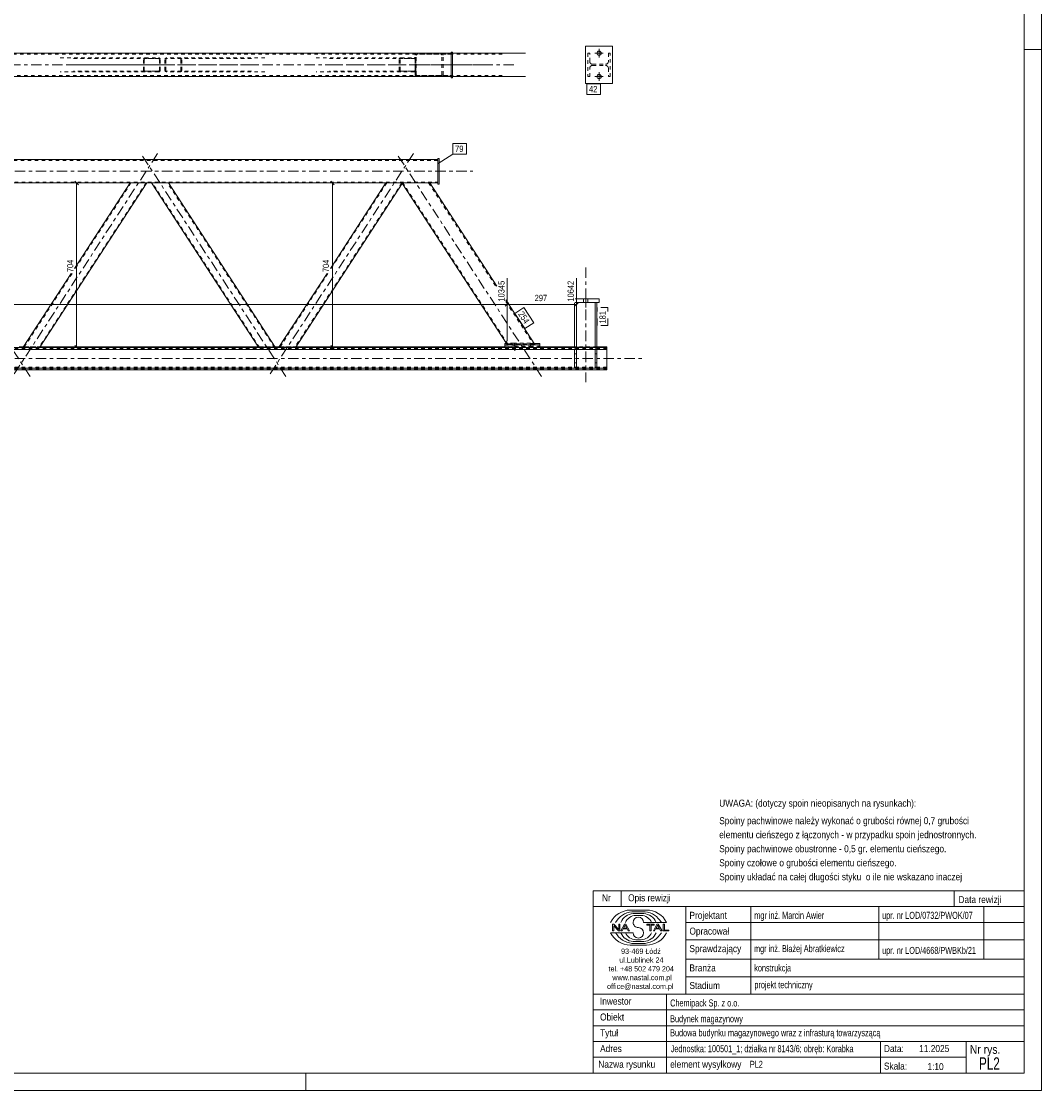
# Model space of a CAD drawing. Header units: millimetres. Extents: x 0 to 914, y 0 to 610.
# Tile 9 of 12: x 623 to 914, y 0 to 305. Entities that reach past the tile are written whole.
import ezdxf

# ---------------------------------------------------------------- set-up
doc = ezdxf.new("R2010")
doc.units = ezdxf.units.MM
for name, pattern in [('XKITLINE00', [0]), ('XKITLINE01', [4, 1, -1, 1, -1]), ('XKITLINE02', [4, 2, -2]), ('XKITLINE03', [6, 3, -1, 1, -1])]:
    doc.linetypes.add(name, pattern=pattern)
for name, color, linetype, lineweight in [('Arkusz rysunku', 3, 'Continuous', 0), ('Element', 2, 'Continuous', 0), ('Inny typ obiektu', 7, 'Continuous', 0), ('Wymiar', 4, 'Continuous', 0), ('Znak elementu', 2, 'Continuous', 0), ('Śruba', 3, 'Continuous', 0)]:
    doc.layers.add(name, color=color, linetype=linetype, lineweight=lineweight)
doc.styles.add('ARIAL', font='ARIAL.TTF')

msp = doc.modelspace()

# ---------------------------------------------------------------- linework, layer by layer
at = {"layer": 'Arkusz rysunku', "linetype": 'XKITLINE00', "lineweight": 0}
for p, q in [((914, 0), (914, 610)), ((909, 5), (909, 605)), ((914, 297), (909, 297)), ((5, 5), (909, 5)), ((704, 0), (704, 5)), ((0, 0), (914, 0))]:
    msp.add_line(p, q, dxfattribs=at)
at = {"layer": 'Element', "linetype": 'XKITLINE00', "lineweight": 0}
for p, q in [((745.48, 295.93), (119.63, 295.93)), ((745.88, 296.26), (745.48, 296.26)), ((745.48, 288.93), (745.48, 296.26)), ((745.88, 296.26), (745.88, 288.93)), ((766.76, 295.93), (745.88, 295.93)), ((783.84, 297.93), (791.57, 297.93)), ((783.84, 297.93), (783.84, 287.27)), ((791.57, 287.27), (791.57, 297.93)), ((119.63, 289.26), (745.48, 289.26)), ((735.84, 289.26), (735.86, 289.26)), ((745.48, 289.26), (735.86, 289.26)), ((742.55, 289.26), (742.57, 289.26)), ((745.88, 288.93), (745.48, 288.93)), ((766.76, 289.26), (745.88, 289.26)), ((783.84, 287.27), (791.57, 287.27)), ((344.95, 265.58), (741.68, 265.58)), ((741.68, 258.58), (741.68, 265.91)), ((741.68, 265.91), (742.08, 265.91)), ((742.08, 265.91), (742.08, 258.58)), ((731.43, 258.91), (344.95, 258.91)), ((658.67, 258.91), (628.16, 212.03)), ((653.89, 258.91), (638.03, 234.53)), ((690.54, 212.03), (660.03, 258.91)), ((695.31, 212.03), (664.81, 258.91)), ((731.54, 258.74), (701.15, 212.03)), ((726.88, 258.91), (711.03, 234.55)), ((761.44, 212.79), (731.43, 258.91)), ((731.43, 258.91), (731.43, 258.91)), ((731.48, 258.91), (731.43, 258.91)), ((731.82, 258.91), (731.48, 258.91)), ((739.38, 258.91), (731.82, 258.91)), ((739.38, 258.91), (758.57, 229.43)), ((741.68, 258.91), (739.39, 258.91)), ((742.08, 258.58), (741.68, 258.58)), ((637.1, 233.1), (623.39, 212.03)), ((710.09, 233.1), (696.37, 212.03)), ((787.77, 225.88), (780.88, 225.88)), ((787.77, 224.81), (787.77, 225.88)), ((761.09, 225.55), (769.39, 212.79)), ((780.71, 224.7), (780.71, 211.98)), ((780.88, 224.81), (787.77, 224.81)), ((781.24, 211.98), (781.24, 224.81)), ((786.57, 224.81), (786.57, 211.98)), ((787.11, 211.98), (787.11, 224.81)), ((344.95, 211.44), (789.91, 211.44)), ((760.81, 211.98), (413.91, 211.98)), ((623.49, 212.19), (622.23, 212.19)), ((623.42, 212.03), (623.39, 212.03)), ((623.52, 212.02), (623.42, 212.03)), ((623.68, 212.02), (623.52, 212.02)), ((623.86, 212.02), (623.68, 212.02)), ((623.86, 212.02), (627.68, 212.02)), ((627.86, 212.02), (627.68, 212.02)), ((628.02, 212.02), (627.86, 212.02)), ((628.12, 212.03), (628.02, 212.02)), ((628.16, 212.03), (628.12, 212.03)), ((690.44, 212.19), (628.26, 212.19)), ((690.58, 212.03), (690.54, 212.03)), ((690.69, 212.02), (690.58, 212.03)), ((690.84, 212.02), (690.69, 212.02)), ((691.03, 212.02), (690.84, 212.02)), ((691.03, 212.02), (694.84, 212.02)), ((695.03, 212.02), (694.84, 212.02)), ((695.18, 212.02), (695.03, 212.02)), ((695.28, 212.03), (695.18, 212.02)), ((696.47, 212.19), (695.21, 212.19)), ((695.31, 212.03), (695.28, 212.03)), ((696.41, 212.03), (696.37, 212.03)), ((696.51, 212.02), (696.41, 212.03)), ((696.66, 212.02), (696.51, 212.02)), ((696.84, 212.02), (696.66, 212.02)), ((696.84, 212.02), (700.66, 212.02)), ((700.84, 212.02), (700.66, 212.02)), ((701, 212.02), (700.84, 212.02)), ((701.11, 212.03), (701, 212.02)), ((701.15, 212.03), (701.11, 212.03)), ((760.81, 212.19), (701.25, 212.19)), ((761.22, 213.12), (760.81, 213.11)), ((760.81, 211.97), (760.81, 213.11)), ((760.81, 212.77), (770.81, 212.77)), ((760.81, 211.97), (770.81, 211.97)), ((761.49, 212.79), (761.44, 212.79)), ((761.63, 212.78), (761.49, 212.79)), ((761.84, 212.78), (761.63, 212.78)), ((762.09, 212.78), (761.84, 212.78)), ((762.09, 212.78), (768.77, 212.78)), ((769.01, 212.78), (768.77, 212.78)), ((769.21, 212.78), (769.01, 212.78)), ((770.81, 213.11), (769.15, 213.16)), ((769.35, 212.79), (769.21, 212.78)), ((769.39, 212.79), (769.35, 212.79)), ((770.81, 211.97), (770.81, 213.11)), ((780.71, 212.19), (770.81, 212.19)), ((789.91, 211.98), (770.81, 211.98)), ((780.71, 211.41), (780.71, 211.44)), ((780.71, 211.41), (781.24, 211.41)), ((780.71, 211.41), (780.71, 206.15)), ((781.3, 212.06), (781.24, 212.05)), ((781.24, 211.41), (781.24, 211.44)), ((781.24, 211.41), (781.24, 206.15)), ((781.48, 212.07), (781.3, 212.06)), ((781.74, 212.07), (781.48, 212.07)), ((782.04, 212.08), (781.74, 212.07)), ((782.04, 212.08), (785.77, 212.08)), ((786.08, 212.07), (785.77, 212.08)), ((786.34, 212.07), (786.08, 212.07)), ((786.51, 212.06), (786.34, 212.07)), ((786.57, 212.05), (786.51, 212.06)), ((786.57, 211.41), (786.57, 211.44)), ((786.57, 211.41), (787.11, 211.41)), ((786.57, 211.41), (786.57, 206.15)), ((789.91, 212.19), (787.11, 212.19)), ((787.11, 211.41), (787.11, 211.44)), ((787.11, 211.41), (787.11, 206.15)), ((789.91, 212.19), (789.91, 206.44)), ((344.95, 206.11), (789.91, 206.11)), ((344.95, 205.58), (789.91, 205.58)), ((781.24, 206.15), (780.71, 206.15)), ((787.11, 206.15), (786.57, 206.15)), ((789.91, 205.58), (789.91, 206.44))]:
    msp.add_line(p, q, dxfattribs=at)
at = {"layer": 'Element', "linetype": 'XKITLINE01', "lineweight": 0}
for p, q in [((735.64, 295.89), (735.62, 295.89)), ((735.86, 295.93), (735.64, 295.89)), ((745.88, 295.93), (735.86, 295.93)), ((742.79, 295.89), (742.55, 295.93)), ((745.48, 296.26), (745.88, 296.26)), ((745.48, 289.26), (745.48, 295.93)), ((784.51, 295.93), (784.51, 289.27)), ((785.04, 295.93), (784.51, 295.93)), ((785.04, 293.57), (785.04, 295.93)), ((790.91, 295.93), (790.37, 295.93)), ((790.37, 295.93), (790.37, 293.57)), ((790.91, 289.27), (790.91, 295.93)), ((745.48, 295.66), (119.63, 295.66)), ((633.96, 294.59), (658.17, 294.59)), ((637.77, 294.39), (661.99, 294.39)), ((657.73, 294.35), (657.69, 294.19)), ((657.69, 290.99), (657.69, 294.19)), ((657.83, 294.48), (657.73, 294.35)), ((657.99, 294.56), (657.83, 294.48)), ((657.93, 294.19), (657.95, 294.27)), ((657.93, 290.99), (657.93, 294.19)), ((657.95, 294.27), (658, 294.34)), ((658.17, 294.59), (657.99, 294.56)), ((658, 294.34), (658.08, 294.38)), ((658.08, 294.38), (658.17, 294.39)), ((658.17, 294.59), (661.99, 294.59)), ((661.99, 294.39), (658.17, 294.39)), ((662.17, 294.56), (661.99, 294.59)), ((661.99, 294.39), (662.08, 294.38)), ((662.08, 294.38), (662.16, 294.34)), ((662.16, 294.34), (662.21, 294.27)), ((662.32, 294.48), (662.17, 294.56)), ((662.21, 294.27), (662.23, 294.19)), ((662.23, 290.99), (662.23, 294.19)), ((662.43, 294.35), (662.32, 294.48)), ((662.46, 294.19), (662.43, 294.35)), ((662.46, 290.99), (662.46, 294.19)), ((663.87, 294.35), (663.83, 294.19)), ((663.83, 290.99), (663.83, 294.19)), ((663.97, 294.48), (663.87, 294.35)), ((664.13, 294.56), (663.97, 294.48)), ((664.07, 294.19), (664.09, 294.27)), ((664.07, 290.99), (664.07, 294.19)), ((664.09, 294.27), (664.14, 294.34)), ((664.31, 294.59), (664.13, 294.56)), ((664.14, 294.34), (664.22, 294.38)), ((664.22, 294.38), (664.31, 294.39)), ((692.34, 294.59), (664.31, 294.59)), ((688.52, 294.39), (664.31, 294.39)), ((668.31, 294.56), (668.13, 294.59)), ((668.13, 294.39), (668.22, 294.38)), ((668.22, 294.38), (668.3, 294.34)), ((668.3, 294.34), (668.35, 294.27)), ((668.46, 294.48), (668.31, 294.56)), ((668.35, 294.27), (668.37, 294.19)), ((668.37, 290.99), (668.37, 294.19)), ((668.57, 294.35), (668.46, 294.48)), ((668.6, 294.19), (668.57, 294.35)), ((668.6, 290.99), (668.6, 294.19)), ((706.94, 294.59), (731.16, 294.59)), ((710.76, 294.39), (734.97, 294.39)), ((730.71, 294.35), (730.68, 294.19)), ((730.68, 290.99), (730.68, 294.19)), ((730.82, 294.48), (730.71, 294.35)), ((730.97, 294.56), (730.82, 294.48)), ((730.92, 294.19), (730.94, 294.27)), ((730.92, 290.99), (730.92, 294.19)), ((730.94, 294.27), (730.99, 294.34)), ((731.16, 294.59), (730.97, 294.56)), ((730.99, 294.34), (731.06, 294.38)), ((731.06, 294.38), (731.16, 294.39)), ((731.16, 294.59), (734.97, 294.59)), ((734.97, 294.39), (731.16, 294.39)), ((735.16, 294.56), (734.97, 294.59)), ((734.97, 294.39), (735.06, 294.38)), ((735.06, 294.38), (735.14, 294.34)), ((735.14, 294.34), (735.19, 294.27)), ((735.31, 294.48), (735.16, 294.56)), ((735.19, 294.27), (735.21, 294.19)), ((735.21, 290.99), (735.21, 294.19)), ((735.27, 295.59), (735.23, 295.39)), ((735.23, 289.79), (735.23, 295.39)), ((735.28, 295.6), (735.27, 295.59)), ((735.41, 294.35), (735.31, 294.48)), ((735.45, 294.19), (735.41, 294.35)), ((735.45, 290.99), (735.45, 294.19)), ((735.55, 295.39), (735.57, 295.5)), ((735.55, 289.79), (735.55, 295.39)), ((735.57, 295.5), (735.64, 295.58)), ((735.64, 295.58), (735.67, 295.6)), ((735.67, 295.6), (735.74, 295.64)), ((735.74, 295.64), (735.86, 295.66)), ((760.08, 295.66), (735.86, 295.66)), ((742.55, 295.66), (742.67, 295.64)), ((742.67, 295.64), (742.77, 295.58)), ((742.77, 295.58), (742.84, 295.5)), ((742.84, 295.5), (742.86, 295.39)), ((742.86, 289.79), (742.86, 295.39)), ((743.14, 295.59), (743.13, 295.6)), ((743.18, 295.39), (743.14, 295.59)), ((743.18, 289.79), (743.18, 295.39)), ((785.1, 293.26), (785.04, 293.57)), ((785.84, 292.77), (785.53, 292.83)), ((789.88, 292.83), (789.57, 292.77)), ((790.37, 293.57), (790.31, 293.26)), ((658.17, 290.59), (633.96, 290.59)), ((661.99, 290.79), (637.77, 290.79)), ((657.69, 290.99), (657.73, 290.84)), ((657.73, 290.84), (657.83, 290.71)), ((657.83, 290.71), (657.99, 290.63)), ((657.95, 290.92), (657.93, 290.99)), ((658, 290.85), (657.95, 290.92)), ((657.99, 290.63), (658.17, 290.59)), ((658.08, 290.81), (658, 290.85)), ((658.17, 290.79), (658.08, 290.81)), ((658.17, 290.79), (661.99, 290.79)), ((661.99, 290.59), (658.17, 290.59)), ((662.08, 290.81), (661.99, 290.79)), ((661.99, 290.59), (662.17, 290.63)), ((662.16, 290.85), (662.08, 290.81)), ((662.21, 290.92), (662.16, 290.85)), ((662.17, 290.63), (662.32, 290.71)), ((662.23, 290.99), (662.21, 290.92)), ((662.32, 290.71), (662.43, 290.84)), ((662.43, 290.84), (662.46, 290.99)), ((663.83, 290.99), (663.87, 290.84)), ((663.87, 290.84), (663.97, 290.71)), ((663.97, 290.71), (664.13, 290.63)), ((664.09, 290.92), (664.07, 290.99)), ((664.14, 290.85), (664.09, 290.92)), ((664.13, 290.63), (664.31, 290.59)), ((664.22, 290.81), (664.14, 290.85)), ((664.31, 290.79), (664.22, 290.81)), ((688.52, 290.79), (664.31, 290.79)), ((692.34, 290.59), (664.31, 290.59)), ((668.22, 290.81), (668.13, 290.79)), ((668.13, 290.59), (668.31, 290.63)), ((668.3, 290.85), (668.22, 290.81)), ((668.35, 290.92), (668.3, 290.85)), ((668.31, 290.63), (668.46, 290.71)), ((668.37, 290.99), (668.35, 290.92)), ((668.46, 290.71), (668.57, 290.84)), ((668.57, 290.84), (668.6, 290.99)), ((731.16, 290.59), (706.94, 290.59)), ((734.97, 290.79), (710.76, 290.79)), ((730.68, 290.99), (730.71, 290.84)), ((730.71, 290.84), (730.82, 290.71)), ((730.82, 290.71), (730.97, 290.63)), ((730.94, 290.92), (730.92, 290.99)), ((730.99, 290.85), (730.94, 290.92)), ((730.97, 290.63), (731.16, 290.59)), ((731.06, 290.81), (730.99, 290.85)), ((731.16, 290.79), (731.06, 290.81)), ((731.16, 290.79), (734.97, 290.79)), ((734.97, 290.59), (731.16, 290.59)), ((735.06, 290.81), (734.97, 290.79)), ((734.97, 290.59), (735.16, 290.63)), ((735.14, 290.85), (735.06, 290.81)), ((735.19, 290.92), (735.14, 290.85)), ((735.16, 290.63), (735.31, 290.71)), ((735.21, 290.99), (735.19, 290.92)), ((735.23, 289.79), (735.25, 289.7)), ((735.31, 290.71), (735.41, 290.84)), ((735.41, 290.84), (735.45, 290.99)), ((735.57, 289.69), (735.55, 289.79)), ((742.86, 289.79), (742.84, 289.69)), ((743.16, 289.7), (743.18, 289.79)), ((785.04, 291.63), (785.1, 291.94)), ((785.04, 289.27), (785.04, 291.63)), ((785.53, 292.37), (785.84, 292.43)), ((785.84, 292.77), (789.57, 292.77)), ((785.84, 292.43), (789.57, 292.43)), ((789.57, 292.43), (789.88, 292.37)), ((790.31, 291.94), (790.37, 291.63)), ((790.37, 291.63), (790.37, 289.27)), ((119.63, 289.53), (745.48, 289.53)), ((735.25, 289.7), (735.28, 289.59)), ((735.64, 289.61), (735.57, 289.69)), ((735.62, 289.3), (735.84, 289.26)), ((735.74, 289.55), (735.64, 289.61)), ((735.86, 289.53), (735.74, 289.55)), ((760.08, 289.53), (735.86, 289.53)), ((742.67, 289.55), (742.55, 289.53)), ((742.57, 289.26), (742.79, 289.3)), ((742.77, 289.61), (742.67, 289.55)), ((742.84, 289.69), (742.77, 289.61)), ((743.13, 289.59), (743.16, 289.7)), ((745.88, 289.26), (745.48, 289.26)), ((745.48, 288.93), (745.88, 288.93)), ((784.51, 289.27), (785.04, 289.27)), ((790.37, 289.27), (790.91, 289.27)), ((741.68, 265.91), (742.08, 265.91)), ((741.68, 265.58), (741.68, 258.91)), ((741.68, 265.31), (344.95, 265.31)), ((344.95, 259.18), (741.68, 259.18)), ((658.43, 258.91), (627.99, 212.13)), ((654.13, 258.91), (638.03, 234.17)), ((658.67, 258.91), (653.89, 258.91)), ((664.81, 258.91), (660.03, 258.91)), ((690.78, 212.03), (660.27, 258.91)), ((695.07, 212.03), (664.57, 258.91)), ((731.41, 258.91), (700.97, 212.13)), ((727.12, 258.91), (711.03, 234.19)), ((731.65, 258.91), (726.88, 258.91)), ((731.48, 258.91), (731.43, 258.91)), ((731.43, 258.91), (731.43, 258.91)), ((739.39, 258.91), (731.48, 258.91)), ((731.65, 258.91), (731.54, 258.74)), ((761.64, 212.97), (731.75, 258.91)), ((731.75, 258.91), (731.75, 258.91)), ((732.07, 258.91), (731.82, 258.91)), ((732.07, 258.91), (732.07, 258.91)), ((739.07, 258.91), (758.57, 228.94)), ((742.08, 258.58), (741.68, 258.58)), ((637.34, 233.1), (623.69, 212.13)), ((710.32, 233.1), (696.68, 212.13)), ((761.09, 225.06), (768.96, 212.97)), ((780.88, 224.81), (782.04, 224.81)), ((782.04, 224.81), (786.57, 224.81)), ((786.57, 224.81), (787.11, 224.81)), ((344.95, 211.65), (789.91, 211.65)), ((344.95, 211.52), (789.91, 211.52)), ((623.39, 212.03), (623.45, 212.13)), ((623.45, 212.13), (623.49, 212.14)), ((628.26, 212.19), (623.49, 212.19)), ((623.49, 212.14), (623.6, 212.14)), ((623.6, 212.14), (623.76, 212.14)), ((623.69, 212.13), (623.63, 212.03)), ((623.63, 212.03), (623.64, 212.03)), ((623.64, 212.03), (623.7, 212.03)), ((623.71, 212.13), (623.69, 212.13)), ((623.7, 212.03), (623.77, 212.03)), ((623.77, 212.14), (623.71, 212.13)), ((623.76, 212.14), (623.94, 212.14)), ((623.84, 212.14), (623.77, 212.14)), ((623.77, 212.03), (623.86, 212.03)), ((623.94, 212.14), (623.84, 212.14)), ((623.86, 212.03), (627.68, 212.03)), ((623.94, 212.14), (627.75, 212.14)), ((623.94, 212.14), (627.76, 212.14)), ((627.68, 212.03), (627.77, 212.03)), ((627.84, 212.14), (627.75, 212.14)), ((627.76, 212.14), (627.94, 212.14)), ((627.77, 212.03), (627.85, 212.03)), ((627.92, 212.14), (627.84, 212.14)), ((627.85, 212.03), (627.9, 212.03)), ((627.9, 212.03), (627.92, 212.03)), ((627.97, 212.13), (627.92, 212.14)), ((627.99, 212.13), (627.92, 212.03)), ((627.94, 212.14), (628.09, 212.14)), ((627.99, 212.13), (627.97, 212.13)), ((628.09, 212.14), (628.19, 212.14)), ((628.16, 212.03), (628.23, 212.13)), ((628.19, 212.14), (628.23, 212.13)), ((695.21, 212.19), (690.44, 212.19)), ((690.47, 212.13), (690.51, 212.14)), ((690.51, 212.14), (690.61, 212.14)), ((690.61, 212.14), (690.76, 212.14)), ((690.73, 212.13), (690.71, 212.13)), ((690.78, 212.14), (690.73, 212.13)), ((690.76, 212.14), (690.94, 212.14)), ((690.86, 212.14), (690.78, 212.14)), ((690.78, 212.03), (690.8, 212.03)), ((690.8, 212.03), (690.85, 212.03)), ((690.85, 212.03), (690.93, 212.03)), ((690.95, 212.14), (690.86, 212.14)), ((690.93, 212.03), (691.02, 212.03)), ((690.94, 212.14), (694.76, 212.14)), ((690.95, 212.14), (694.77, 212.14)), ((691.02, 212.03), (694.84, 212.03)), ((694.76, 212.14), (694.94, 212.14)), ((694.86, 212.14), (694.77, 212.14)), ((694.84, 212.03), (694.93, 212.03)), ((694.94, 212.14), (694.86, 212.14)), ((694.93, 212.03), (695.01, 212.03)), ((694.99, 212.13), (694.94, 212.14)), ((694.94, 212.14), (695.1, 212.14)), ((695.01, 212.13), (694.99, 212.13)), ((695.01, 212.03), (695.06, 212.03)), ((695.06, 212.03), (695.07, 212.03)), ((695.1, 212.14), (695.21, 212.14)), ((695.21, 212.14), (695.25, 212.13)), ((696.37, 212.03), (696.44, 212.13)), ((696.44, 212.13), (696.48, 212.14)), ((701.25, 212.19), (696.47, 212.19)), ((696.48, 212.14), (696.58, 212.14)), ((696.58, 212.14), (696.74, 212.14)), ((696.68, 212.13), (696.61, 212.03)), ((696.61, 212.03), (696.63, 212.03)), ((696.63, 212.03), (696.68, 212.03)), ((696.7, 212.13), (696.68, 212.13)), ((696.68, 212.03), (696.76, 212.03)), ((696.75, 212.14), (696.7, 212.13)), ((696.74, 212.14), (696.92, 212.14)), ((696.83, 212.14), (696.75, 212.14)), ((696.76, 212.03), (696.85, 212.03)), ((696.92, 212.14), (696.83, 212.14)), ((696.85, 212.03), (700.66, 212.03)), ((696.92, 212.14), (700.74, 212.14)), ((696.92, 212.14), (700.74, 212.14)), ((700.66, 212.03), (700.76, 212.03)), ((700.83, 212.14), (700.74, 212.14)), ((700.74, 212.14), (700.92, 212.14)), ((700.76, 212.03), (700.83, 212.03)), ((700.91, 212.14), (700.83, 212.14)), ((700.83, 212.03), (700.89, 212.03)), ((700.89, 212.03), (700.91, 212.03)), ((700.96, 212.13), (700.91, 212.14)), ((700.97, 212.13), (700.91, 212.03)), ((700.92, 212.14), (701.08, 212.14)), ((700.97, 212.13), (700.96, 212.13)), ((701.08, 212.14), (701.18, 212.14)), ((701.15, 212.03), (701.21, 212.13)), ((701.18, 212.14), (701.21, 212.13)), ((760.81, 212.31), (763.48, 212.4)), ((770.81, 212.19), (760.81, 212.19)), ((770.81, 211.98), (760.81, 211.98)), ((763.48, 213.2), (761.22, 213.12)), ((761.32, 212.97), (761.37, 212.98)), ((761.44, 212.79), (761.32, 212.97)), ((761.37, 212.98), (761.5, 212.98)), ((761.5, 212.98), (761.71, 212.99)), ((761.76, 212.79), (761.64, 212.97)), ((761.67, 212.97), (761.64, 212.97)), ((761.73, 212.98), (761.67, 212.97)), ((761.71, 212.99), (761.95, 212.99)), ((761.83, 212.98), (761.73, 212.98)), ((761.76, 212.79), (761.78, 212.79)), ((761.78, 212.79), (761.85, 212.79)), ((761.96, 212.98), (761.83, 212.98)), ((761.85, 212.79), (761.96, 212.79)), ((761.95, 212.99), (768.63, 212.99)), ((761.96, 212.98), (768.64, 212.98)), ((761.96, 212.79), (762.08, 212.79)), ((762.08, 212.79), (768.76, 212.79)), ((768.14, 213.2), (763.48, 213.2)), ((763.48, 213.2), (763.48, 212.4)), ((763.48, 212.4), (768.14, 212.4)), ((769.15, 213.16), (768.14, 213.2)), ((768.14, 213.2), (768.14, 212.4)), ((768.14, 212.4), (770.81, 212.31)), ((768.63, 212.99), (768.88, 212.99)), ((768.76, 212.98), (768.64, 212.98)), ((768.86, 212.98), (768.76, 212.98)), ((768.76, 212.79), (768.88, 212.79)), ((768.93, 212.97), (768.86, 212.98)), ((768.88, 212.99), (769.08, 212.98)), ((768.88, 212.79), (768.99, 212.79)), ((768.96, 212.97), (768.93, 212.97)), ((768.96, 212.97), (769.08, 212.79)), ((768.99, 212.79), (769.05, 212.79)), ((769.05, 212.79), (769.08, 212.79)), ((769.08, 212.98), (769.23, 212.98)), ((769.23, 212.98), (769.28, 212.97)), ((769.39, 212.79), (769.28, 212.97)), ((787.11, 212.19), (780.71, 212.19)), ((780.71, 212.19), (781.24, 212.19)), ((780.71, 211.98), (781.24, 211.98)), ((780.71, 206.3), (780.71, 211.62)), ((780.71, 211.62), (781.24, 211.62)), ((780.71, 211.56), (781.24, 211.56)), ((780.71, 211.47), (781.24, 211.47)), ((780.71, 211.47), (780.71, 211.44)), ((780.71, 211.44), (780.71, 211.47)), ((781.24, 212.11), (781.3, 212.1)), ((781.24, 206.3), (781.24, 211.62)), ((781.24, 211.44), (781.24, 211.47)), ((781.24, 211.47), (781.24, 211.44)), ((781.3, 212.1), (781.48, 212.09)), ((781.48, 212.09), (781.74, 212.09)), ((781.74, 212.09), (782.04, 212.09)), ((782.04, 212.09), (785.77, 212.09)), ((785.77, 212.09), (786.08, 212.09)), ((786.08, 212.09), (786.34, 212.09)), ((786.34, 212.09), (786.51, 212.1)), ((786.51, 212.1), (786.57, 212.11)), ((786.57, 212.19), (787.11, 212.19)), ((786.57, 211.98), (787.11, 211.98)), ((786.57, 206.3), (786.57, 211.62)), ((786.57, 211.62), (787.11, 211.62)), ((786.57, 211.56), (787.11, 211.56)), ((786.57, 211.47), (787.11, 211.47)), ((786.57, 211.47), (786.57, 211.44)), ((786.57, 211.44), (786.57, 211.47)), ((787.11, 206.3), (787.11, 211.62)), ((787.11, 211.44), (787.11, 211.47)), ((787.11, 211.47), (787.11, 211.44)), ((781.24, 210.19), (780.71, 210.19)), ((780.71, 210.18), (781.24, 210.18)), ((780.71, 207.59), (781.24, 207.59)), ((780.71, 207.58), (781.24, 207.58)), ((787.11, 210.19), (786.57, 210.19)), ((786.57, 210.18), (787.11, 210.18)), ((786.57, 207.59), (787.11, 207.59)), ((786.57, 207.58), (787.11, 207.58)), ((344.95, 206.32), (789.91, 206.32)), ((789.91, 206.25), (344.95, 206.25)), ((344.95, 205.79), (789.91, 205.79)), ((780.71, 206.35), (781.24, 206.35)), ((781.24, 206.3), (780.71, 206.3)), ((781.24, 206.2), (780.71, 206.2)), ((780.71, 206.2), (780.71, 206.15)), ((781.24, 206.15), (781.24, 206.2)), ((786.57, 206.35), (787.11, 206.35)), ((787.11, 206.3), (786.57, 206.3)), ((787.11, 206.2), (786.57, 206.2)), ((786.57, 206.2), (786.57, 206.15)), ((787.11, 206.15), (787.11, 206.2)), ((789.91, 206.3), (789.91, 206.72)), ((789.91, 206.32), (789.91, 206.26)), ((789.91, 206.26), (789.91, 206.32)), ((789.91, 206.26), (789.91, 206.3))]:
    msp.add_line(p, q, dxfattribs=at)
at = {"layer": 'Element', "linetype": 'XKITLINE03', "lineweight": 0}
for p, q in [((109.63, 292.6), (755.48, 292.6)), ((665.53, 292.59), (635.86, 292.59)), ((690.43, 292.59), (660.76, 292.59)), ((738.52, 292.59), (708.85, 292.59)), ((763.42, 292.59), (733.75, 292.59)), ((787.71, 292.6), (787.71, 292.6)), ((625.36, 203.7), (583.98, 267.29)), ((661.73, 267.29), (620.35, 203.7)), ((698.35, 203.7), (656.97, 267.29)), ((734.72, 267.29), (693.34, 203.7)), ((771.33, 203.7), (729.95, 267.29)), ((344.95, 262.24), (751.68, 262.24)), ((783.91, 234.81), (783.91, 202.08)), ((344.95, 208.88), (799.91, 208.88))]:
    msp.add_line(p, q, dxfattribs=at)
at = {"layer": 'Element', "linetype": 'XKITLINE01', "lineweight": 0}
for centre, radius, start, end in [((742.61, 295.32), 0.595, 27.8437, 72.2191), ((785.84, 293.57), 0.8, 202.5, 247.5), ((789.57, 293.57), 0.8, 292.5, 337.5), ((785.84, 291.63), 0.8, 112.5, 157.5), ((789.57, 291.63), 0.8, 22.5, 67.5), ((735.8, 289.87), 0.595, 207.8437, 252.2191)]:
    msp.add_arc(centre, radius, start, end, dxfattribs=at)
at = {"layer": 'Inny typ obiektu', "linetype": 'XKITLINE00', "lineweight": 0}
for p, q in [((786, 57), (786, 52.5)), ((786, 57), (909, 57)), ((794, 57), (794, 52.5)), ((889, 57), (889, 52.5)), ((909, 57), (909, 52.5)), ((909, 52.5), (786, 52.5)), ((786, 5), (786, 52.5)), ((786, 52.5), (909, 52.5)), ((812.5, 52.5), (812.5, 27.5)), ((831, 27.5), (831, 52.5)), ((867.5, 52.5), (867.5, 37.5)), ((897.5, 52.5), (897.5, 37.5)), ((909, 52.5), (909, 5)), ((796.62, 51.49), (801.23, 51.5)), ((797.07, 50.99), (800.86, 51)), ((797.46, 50.49), (800.45, 50.49)), ((798.2, 49.98), (799.73, 49.99)), ((791.93, 47.44), (791.57, 47.44)), ((791.57, 47.44), (791.57, 45.56)), ((791.9, 47.04), (793.29, 45.56)), ((791.9, 45.56), (791.9, 47.04)), ((793.31, 45.96), (791.93, 47.44)), ((793.65, 47.44), (793.31, 47.44)), ((793.31, 47.44), (793.31, 45.96)), ((793.65, 45.56), (793.65, 47.44)), ((794.96, 47.44), (793.94, 45.56)), ((794.31, 45.56), (794.61, 46.13)), ((794.61, 46.13), (795.71, 46.13)), ((794.71, 46.33), (795.14, 47.24)), ((795.6, 46.33), (794.71, 46.33)), ((795.33, 47.44), (794.96, 47.44)), ((795.14, 47.24), (795.6, 46.33)), ((796.41, 45.56), (795.33, 47.44)), ((795.71, 46.13), (796.02, 45.56)), ((800.42, 47.99), (806.98, 47.99)), ((803.43, 47.44), (801.34, 47.44)), ((801.34, 47.44), (801.34, 47.22)), ((801.34, 47.22), (802.21, 47.22)), ((802.21, 47.22), (802.21, 45.56)), ((802.56, 45.56), (802.56, 47.22)), ((802.56, 47.22), (803.43, 47.22)), ((804.21, 47.44), (803.2, 45.56)), ((803.43, 47.22), (803.43, 47.44)), ((803.57, 45.56), (803.86, 46.13)), ((803.86, 46.13), (804.96, 46.13)), ((803.96, 46.33), (804.39, 47.24)), ((804.86, 46.33), (803.96, 46.33)), ((804.59, 47.44), (804.21, 47.44)), ((804.4, 47.24), (804.39, 47.24)), ((804.4, 47.24), (804.86, 46.33)), ((805.67, 45.56), (804.59, 47.44)), ((804.96, 46.13), (805.27, 45.56)), ((806.36, 47.44), (806.01, 47.44)), ((806.01, 47.44), (806.01, 45.56)), ((806.36, 45.78), (806.36, 47.44)), ((807.66, 45.78), (806.36, 45.78)), ((807.66, 45.56), (807.66, 45.78)), ((812.5, 48), (909, 48)), ((797.43, 45.01), (791, 45.01)), ((791.57, 45.56), (791.9, 45.56)), ((793.29, 45.56), (793.65, 45.56)), ((793.94, 45.56), (794.31, 45.56)), ((796.02, 45.56), (796.41, 45.56)), ((798.2, 43.02), (799.73, 43.01)), ((802.21, 45.56), (802.56, 45.56)), ((803.2, 45.56), (803.57, 45.56)), ((805.27, 45.56), (805.67, 45.56)), ((806.01, 45.56), (807.66, 45.56)), ((812.5, 43), (909, 43)), ((796.62, 41.51), (801.23, 41.5)), ((797.07, 42.01), (800.86, 42)), ((797.46, 42.51), (800.45, 42.51)), ((812.5, 37.5), (909, 37.5)), ((812.5, 32.5), (909, 32.5)), ((786, 27.5), (909, 27.5)), ((807, 5), (807, 27.5)), ((786, 23), (909, 23)), ((786, 18.5), (909, 18.5)), ((786, 14), (909, 14)), ((868, 5), (868, 14)), ((892.5, 5), (892.5, 14)), ((786, 9.5), (892.5, 9.5)), ((786, 5), (909, 5))]:
    msp.add_line(p, q, dxfattribs=at)
for centre, radius, start, end in [((796.72, 45.08), 6.42, 90.8317, 153.0136), ((797.67, 45), 6.02, 95.7347, 150.2266), ((797.7, 46.42), 4.07, 93.3428, 157.3393), ((798.33, 46.6), 3.38, 92.229, 155.8008), ((798.92, 47.99), 1.49, 0.0741, 179.9259), ((799.59, 46.6), 3.39, 24.2351, 87.5913), ((800.22, 46.41), 4.08, 22.7023, 86.7527), ((800.24, 44.98), 6.04, 29.8256, 84.1252), ((801.25, 45.07), 6.43, 27.0191, 90.199), ((798.92, 47.99), 1.49, 179.9259, 270), ((798.92, 45), 1.49, 0.0741, 90), ((796.72, 47.92), 6.42, 206.9864, 269.1683), ((797.67, 48), 6.02, 209.7734, 264.2653), ((797.7, 46.58), 4.07, 202.6607, 266.6572), ((798.33, 46.4), 3.38, 204.1992, 267.771), ((798.92, 45.01), 1.49, 180.0741, 359.9259), ((799.59, 46.4), 3.39, 272.4087, 335.7649), ((800.22, 46.59), 4.08, 273.2473, 337.2977), ((800.24, 48.02), 6.04, 275.8748, 330.1744), ((801.25, 47.93), 6.43, 269.801, 332.9809)]:
    msp.add_arc(centre, radius, start, end, dxfattribs=at)
at = {"layer": 'Wymiar', "linetype": 'XKITLINE00', "lineweight": 0}
for p, q in [((638.12, 259.42), (639.14, 258.4)), ((711.12, 259.42), (712.14, 258.4)), ((629.15, 258.91), (640.07, 258.91)), ((638.63, 212.02), (638.63, 258.91)), ((702.14, 258.91), (713.07, 258.91)), ((711.63, 212.02), (711.63, 258.91)), ((761.45, 213.78), (761.45, 231.74)), ((761.45, 213.78), (761.45, 231.74)), ((781.24, 213.08), (781.24, 231.74)), ((472.11, 224.24), (761.45, 224.24)), ((761.96, 224.75), (760.94, 223.73)), ((761.96, 224.75), (760.94, 223.73)), ((761.45, 224.24), (781.24, 224.24)), ((781.75, 224.75), (780.73, 223.73)), ((618.56, 212.02), (640.07, 212.02)), ((638.12, 212.53), (639.14, 211.51)), ((691.55, 212.02), (713.07, 212.02)), ((711.12, 212.53), (712.14, 211.51))]:
    msp.add_line(p, q, dxfattribs=at)
at = {"layer": 'Znak elementu', "linetype": 'XKITLINE00', "lineweight": 0}
for p, q in [((784.24, 287.17), (788.11, 287.17)), ((784.24, 284.17), (784.24, 287.17)), ((788.11, 284.17), (788.11, 287.17)), ((784.24, 284.17), (788.11, 284.17)), ((746.02, 270.17), (749.89, 270.17)), ((746.02, 267.17), (746.02, 270.17)), ((749.89, 267.17), (749.89, 270.17)), ((741.78, 264.42), (746.02, 267.17)), ((746.02, 267.17), (749.89, 267.17)), ((763.7, 221.72), (766.22, 223.36)), ((766.22, 223.36), (769.06, 218.99)), ((763.7, 221.72), (766.54, 217.36)), ((766.54, 217.36), (769.06, 218.99))]:
    msp.add_line(p, q, dxfattribs=at)
at = {"layer": 'Znak elementu', "linetype": 'XKITLINE02', "lineweight": 0}
for p, q in [((787.21, 218.21), (787.21, 223.41)), ((790.21, 223.41), (787.21, 223.41)), ((790.21, 218.21), (790.21, 223.41)), ((790.21, 218.21), (787.21, 218.21))]:
    msp.add_line(p, q, dxfattribs=at)
at = {"layer": 'Śruba', "linetype": 'XKITLINE00', "lineweight": 0}
for p, q in [((786.51, 295.93), (788.91, 295.93)), ((787.71, 294.73), (787.71, 297.13)), ((787.71, 288.07), (787.71, 290.47)), ((786.51, 289.27), (788.91, 289.27)), ((783.31, 225.88), (783.31, 224.81)), ((783.31, 225.88), (783.31, 224.81)), ((783.91, 227.28), (783.91, 223.41)), ((783.91, 227.28), (783.91, 223.41)), ((784.51, 225.88), (784.51, 224.81)), ((784.51, 225.88), (784.51, 224.81))]:
    msp.add_line(p, q, dxfattribs=at)
at = {"layer": 'Śruba', "linetype": 'XKITLINE02', "lineweight": 0}
msp.add_line((763.71, 211.06), (763.71, 213.73), dxfattribs=at)
at = {"layer": 'Śruba', "linetype": 'XKITLINE00', "lineweight": 0}
for centre in [(787.71, 295.93), (787.71, 289.27)]:
    msp.add_circle(centre, 0.6, dxfattribs=at)

# ---------------------------------------------------------------- texts
at = {"layer": 'Inny typ obiektu', "style": 'ARIAL'}
for s, height, width, p in [('UWAGA: (dotyczy spoin nieopisanych na rysunkach):', 2, 0.85, (822, 81)), ('Spoiny pachwinowe należy wykonać o grubości równej 0,7 grubości', 2, 0.85, (822, 76)), ('elementu cieńszego z łączonych - w przypadku spoin jednostronnych.', 2, 0.85, (822, 72)), ('Spoiny pachwinowe obustronne - 0,5 gr. elementu cieńszego.', 2, 0.85, (822, 68)), ('Spoiny czołowe o grubości elementu cieńszego.', 2, 0.85, (822, 64)), ('Spoiny układać na całej długości styku  o ile nie wskazano inaczej', 2, 0.85, (822, 60)), ('Nr', 2, 0.85, (788.54, 54)), ('Opis rewizji', 2, 0.85, (796, 54)), ('Data rewizji', 2, 0.85, (890.28, 53.5)), ('Projektant', 2, 0.85, (813.5, 49)), ('mgr inż. Marcin Awier', 2, 0.68, (832, 49)), ('upr. nr LOD/0732/PWOK/07', 2, 0.68, (868.5, 49)), ('Opracował', 2, 0.85, (813.5, 44.5)), ('93-469 Łódź', 1.5, 0.85, (794, 39)), ('Sprawdzający', 2, 0.85, (813.5, 39.5)), ('mgr inż. Błażej Abratkiewicz', 2, 0.68, (831.94, 39.5)), ('upr. nr LOD/4668/PWBKb/21', 2, 0.68, (868.5, 39)), ('ul.Lublinek 24', 1.5, 0.85, (793.5, 36.5)), ('tel. +48 502 479 204', 1.5, 0.85, (790.41, 34)), ('Branża', 2, 0.85, (813.5, 34)), ('konstrukcja', 2, 0.68, (832, 34)), ('office@nastal.com.pl', 1.5, 0.85, (790, 29)), ('www.nastal.com.pl', 1.5, 0.85, (791.5, 31.5)), ('Stadium', 2, 0.85, (813.5, 29)), ('projekt techniczny', 2, 0.68, (832.04, 29.19)), ('Inwestor', 2, 0.85, (787.96, 24.5)), ('Chemipack Sp. z o.o.', 2, 0.68, (808, 24)), ('Obiekt', 2, 0.85, (788, 20)), ('Budynek magazynowy', 2, 0.68, (808, 19.5)), ('Tytuł', 2, 0.85, (788, 15.5)), ('Budowa budynku magazynowego wraz z infrasturą towarzyszącą', 2, 0.68, (808, 15.5)), ('Adres', 2, 0.85, (788, 11)), ('Jednostka: 100501_1; działka nr 8143/6; obręb: Korabka', 2, 0.68, (808.16, 10.96)), ('Data:', 2, 0.85, (869, 11)), ('11.2025', 2, 0.85, (879.06, 11)), ('Nr rys.', 2.5, 0.85, (893.5, 10.5)), ('PL2', 3.5, 0.68, (896.14, 6)), ('Nazwa rysunku', 2, 0.85, (787.5, 6.5)), ('element wysyłkowy', 2, 0.85, (808, 6.5)), ('PL2', 2, 0.68, (830.75, 6.5)), ('Skala:', 2, 0.85, (869, 6)), ('1:10', 2, 0.85, (881.42, 5.85))]:
    msp.add_text(s, height=height, dxfattribs=dict(at, width=width)).set_placement(p)
at = {"layer": 'Wymiar', "style": 'ARIAL', "width": 0.85}
for s, p in [('704', (637.67, 233.46)), ('704', (710.67, 233.46)), ('10345', (760.73, 225.06)), ('10642', (780.52, 225.06))]:
    msp.add_text(s, height=1.8, rotation=90.0002, dxfattribs=at).set_placement(p)
msp.add_text('297', height=1.8, dxfattribs=at).set_placement((769.34, 225.2))
at = {"layer": 'Znak elementu', "style": 'ARIAL', "width": 0.85}
for s, p in [('42', (784.84, 284.77)), ('79', (746.62, 267.77))]:
    msp.add_text(s, height=1.8, dxfattribs=at).set_placement(p)
for s, rotation, p in [('254', -56.9463, (764.53, 221.54)), ('181', 90.0002, (789.61, 218.81))]:
    msp.add_text(s, height=1.8, rotation=rotation, dxfattribs=at).set_placement(p)

doc.saveas('drawing.dxf')
